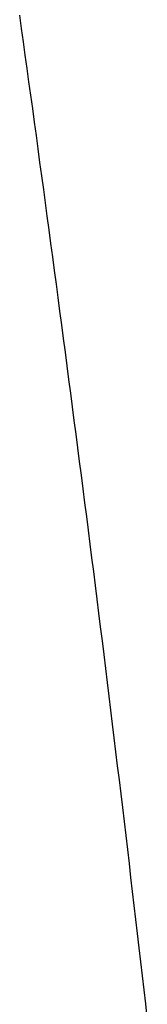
# Model space of a CAD drawing. Extents: x 637 to 3230, y 885 to 2745.
# Tile 58 of 151: x 2032.99 to 2034.79, y 1846.99 to 1860.9. Entities that reach past the tile are written whole.
import ezdxf

# ---------------------------------------------------------------- set-up
doc = ezdxf.new("R2010")
doc.units = 0
doc.layers.add('KF_GRAVIS_15_LEFT', color=7, linetype='CONTINUOUS')

# ---------------------------------------------------------------- blocks, each defined once
blk = doc.blocks.new('*U13')
at = {"layer": 'KF_GRAVIS_15_LEFT'}
blk.add_polyline3d([(-181.778, -406.304, 0), (-181.8, -406.106, 0), (-181.823, -405.907, 0), (-181.846, -405.708, 0), (-181.869, -405.51, 0), (-181.891, -405.312, 0), (-181.914, -405.113, 0), (-181.937, -404.915, 0), (-181.96, -404.717, 0), (-181.984, -404.519, 0), (-182.007, -404.321, 0), (-182.03, -404.124, 0), (-182.053, -403.926, 0), (-182.077, -403.729, 0), (-182.1, -403.531, 0), (-182.124, -403.334, 0), (-182.147, -403.137, 0), (-182.171, -402.94, 0), (-182.195, -402.743, 0), (-182.219, -402.546, 0), (-182.242, -402.35, 0), (-182.266, -402.153, 0), (-182.29, -401.957, 0), (-182.314, -401.761, 0), (-182.338, -401.565, 0), (-182.362, -401.369, 0), (-182.387, -401.173, 0), (-182.411, -400.977, 0), (-182.435, -400.782, 0), (-182.459, -400.586, 0), (-182.484, -400.391, 0), (-182.508, -400.196, 0), (-182.533, -400.001, 0), (-182.557, -399.806, 0), (-182.582, -399.611, 0), (-182.607, -399.416, 0), (-182.631, -399.222, 0), (-182.656, -399.028, 0), (-182.681, -398.833, 0), (-182.706, -398.639, 0), (-182.731, -398.446, 0), (-182.756, -398.252, 0), (-182.781, -398.058, 0), (-182.806, -397.865, 0), (-182.831, -397.672, 0), (-182.856, -397.479, 0), (-182.881, -397.286, 0), (-182.906, -397.093, 0), (-182.932, -396.9, 0), (-182.957, -396.708, 0), (-182.982, -396.515, 0), (-183.008, -396.323, 0), (-183.033, -396.131, 0), (-183.059, -395.94, 0), (-183.084, -395.748, 0), (-183.11, -395.556, 0), (-183.135, -395.365, 0), (-183.161, -395.174, 0), (-183.187, -394.983, 0), (-183.212, -394.792, 0), (-183.238, -394.602, 0), (-183.264, -394.411, 0), (-183.29, -394.221, 0), (-183.315, -394.031, 0), (-183.341, -393.841, 0), (-183.367, -393.651, 0), (-183.393, -393.462, 0), (-183.419, -393.272, 0), (-183.445, -393.083, 0), (-183.471, -392.894, 0), (-183.497, -392.705, 0), (-183.523, -392.517, 0), (-183.549, -392.328, 0), (-183.576, -392.14, 0)], dxfattribs=at)

msp = doc.modelspace()

# ---------------------------------------------------------------- block references
at = {"layer": 'KF_GRAVIS_15_LEFT'}
msp.add_blockref('*U13', (2216.566, 2253.101), dxfattribs=at)

doc.saveas('drawing.dxf')
